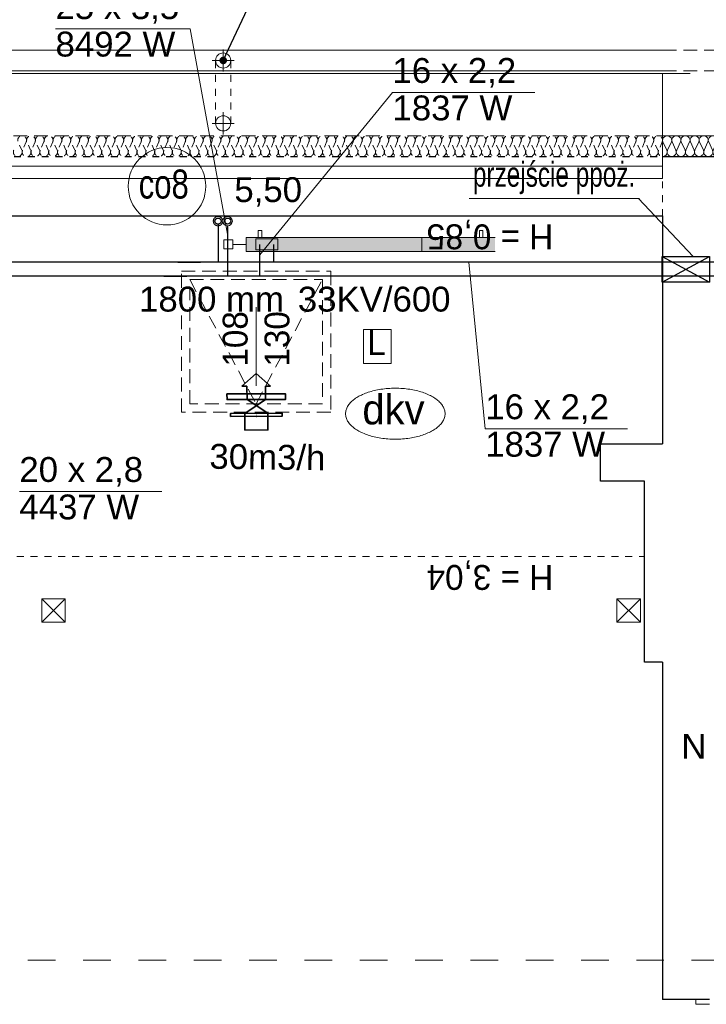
# Model space of a CAD drawing. Header units: millimetres. Extents: x -17429 to 155243, y -2908 to 188569.
# Tile 99 of 113: x 835 to 5800, y 136961 to 144086. Entities that reach past the tile are written whole.
import ezdxf
from ezdxf.lldxf.tags import DXFTag

# ---------------------------------------------------------------- set-up
doc = ezdxf.new("R2010")
doc.units = ezdxf.units.MM
doc.header["$MEASUREMENT"] = 0
for name, pattern in [('Hidden Line', [100, 50, -50]), ('Hidden Line copy', [80, 40, -40]), ('Krawędzie ukryte', [150, 100, -50]), ('PHANTOM', [2.5, 1.25, -0.25, 0.25, -0.25, 0.25, -0.25]), ('Przerywana', [400, 200, -200])]:
    doc.linetypes.add(name, pattern=pattern)
doc.layers.get('0').update_dxf_attribs({"lineweight": 5})
for name, color, linetype in [('#opisy', 7, 'Continuous'), ('#podkład', 252, 'Continuous'), ('Arch ocieplenie', 252, 'Continuous'), ('IS_Armatura_podłączeniowa_grz._dolnozas.', 255, 'SOLID'), ('IS_Armatura_Therm', 7, 'SOLID'), ('IS_Grafika', 7, 'SOLID'), ('IS_Grzejniki_Plan_rzut', 7, 'SOLID'), ('IS_Opisy_działek_Therm', 7, 'SOLID'), ('IS_Powrót', 5, 'DASH'), ('IS_Text_Armatury_Therm', 7, 'Continuous'), ('IS_Text_Odbiornikow_Therm', 7, 'Continuous'), ('IS_Zasilanie', 1, 'SOLID')]:
    doc.layers.add(name, color=color, linetype=linetype)
for name, color, linetype, lineweight in [('#piony', 7, 'Continuous', 5), ('FLUID-EXR.309', 6, 'Continuous', 35), ('INWENT DACH_Nr_Pióra__21', 7, 'Continuous', 13), ('INWENT KONST. DREWNIANA_Nr_Pióra__21', 7, 'Continuous', 13), ('INWENT ODWODNIENIE_Nr_Pióra__21', 252, 'Continuous', 13), ('INWENT OPISY_Nr_Pióra__21', 252, 'Continuous', 13), ('INWENT. DRZWI_Nr_Pióra__21', 7, 'Continuous', 13), ('INWENT. OKNA_Nr_Pióra__21', 7, 'Continuous', 13), ('INWENT.ŚCIANY_Nr_Pióra__1', 252, 'Continuous', 25)]:
    doc.layers.add(name, color=color, linetype=linetype, lineweight=lineweight)
doc.layers.add('arch izolacje_Nr_Pióra__3', color=7, linetype='Continuous', lineweight=13, true_color=0xff6600)
doc.layers.add('Arch ocieplenie_Nr_Pióra__22', color=7, linetype='Continuous', lineweight=9, true_color=0x7f7f7f)
doc.styles.add('ARIAL', font='arial.ttf', dxfattribs={"width": 0.75})
doc.styles.add('GENERATED_STYLE_2', font='txt')
doc.styles.add('MtXpl_Arial', font='txt', dxfattribs={"height": 0.2})
doc.styles.get("Standard").update_dxf_attribs({"font": 'arial.ttf', "bigfont": 'BIGFONT.SHX'})
tags = doc.linetypes.add('DASH', pattern=[15, 10, -5]).pattern_tags.tags
tags[6:7] = [DXFTag(74, 4), DXFTag(75, 0), DXFTag(340, '0'), DXFTag(46, 0.0), DXFTag(50, 0.0), DXFTag(44, 0.0), DXFTag(45, 0.0)]
tags[4:5] = [DXFTag(74, 4), DXFTag(75, 0), DXFTag(340, '0'), DXFTag(46, 0.0), DXFTag(50, 0.0), DXFTag(44, 0.0), DXFTag(45, 0.0)]
tags = doc.linetypes.add('SOLID', pattern=[10, 10, 0]).pattern_tags.tags
tags[6:7] = [DXFTag(74, 4), DXFTag(75, 0), DXFTag(340, '0'), DXFTag(46, 0.0), DXFTag(50, 0.0), DXFTag(44, 0.0), DXFTag(45, 0.0)]
tags[4:5] = [DXFTag(74, 4), DXFTag(75, 0), DXFTag(340, '0'), DXFTag(46, 0.0), DXFTag(50, 0.0), DXFTag(44, 0.0), DXFTag(45, 0.0)]
doc.dimstyles.new('GENERATED_STYLE__6', dxfattribs={"dimtxt": 0.18, "dimasz": 109.44, "dimexe": 0.18, "dimexo": 0.0625, "dimgap": 0.09, "dimtad": 0, "dimtih": 1, "dimtoh": 1, "dimdec": 4, "dimzin": 0, "dimdsep": 46, "dimcen": 0.09, "dimadec": 0, "dimazin": 0, "dimtfac": 1, "dimtdec": 4, "dimtmove": 0, "dimatfit": 3, "dimldrblk": 'ARROWHEAD_11', "dimfxl": 1, "dimtolj": 1, "dimtzin": 0, "dimarcsym": 0})

# ---------------------------------------------------------------- blocks, each defined once
blk = doc.blocks.new('Izolacja cieplna 14_118', base_point=(5484.1, 143095.9))
at = {"layer": 'Arch ocieplenie_Nr_Pióra__22', "linetype": 'Hidden Line copy'}
for p, q in [((850.1, 143140.6), (823.5, 143201.2)), ((882, 143201.2), (855.4, 143140.6)), ((913.9, 143140.6), (887.4, 143201.2)), ((945.9, 143201.2), (919.3, 143140.6)), ((977.8, 143140.6), (951.3, 143201.2)), ((1009.8, 143201.2), (983.2, 143140.6)), ((1041.7, 143140.6), (1015.1, 143201.2)), ((1073.6, 143201.2), (1047.1, 143140.6)), ((1105.6, 143140.6), (1079, 143201.2)), ((1137.5, 143201.2), (1111, 143140.6)), ((1169.5, 143140.6), (1142.9, 143201.2)), ((1201.4, 143201.2), (1174.8, 143140.6)), ((1233.3, 143140.6), (1206.8, 143201.2)), ((1265.3, 143201.2), (1238.7, 143140.6)), ((1297.2, 143140.6), (1270.7, 143201.2)), ((1329.2, 143201.2), (1302.6, 143140.6)), ((1361.1, 143140.6), (1334.5, 143201.2)), ((1393, 143201.2), (1366.5, 143140.6)), ((1425, 143140.6), (1398.4, 143201.2)), ((1456.9, 143201.2), (1430.4, 143140.6)), ((1488.9, 143140.6), (1462.3, 143201.2)), ((1520.8, 143201.2), (1494.2, 143140.6)), ((1552.7, 143140.6), (1526.2, 143201.2)), ((1584.7, 143201.2), (1558.1, 143140.6)), ((1616.6, 143140.6), (1590.1, 143201.2)), ((1648.6, 143201.2), (1622, 143140.6)), ((1680.5, 143140.6), (1653.9, 143201.2)), ((1712.4, 143201.2), (1685.9, 143140.6)), ((1744.4, 143140.6), (1717.8, 143201.2)), ((1776.3, 143201.2), (1749.8, 143140.6)), ((1808.3, 143140.6), (1781.7, 143201.2)), ((1840.2, 143201.2), (1813.6, 143140.6)), ((1872.2, 143140.6), (1845.6, 143201.2)), ((1904.1, 143201.2), (1877.5, 143140.6)), ((1936, 143140.6), (1909.5, 143201.2)), ((1968, 143201.2), (1941.4, 143140.6)), ((1999.9, 143140.6), (1973.3, 143201.2)), ((2031.9, 143201.2), (2005.3, 143140.6)), ((2063.8, 143140.6), (2037.2, 143201.2)), ((2095.7, 143201.2), (2069.2, 143140.6)), ((2127.7, 143140.6), (2101.1, 143201.2)), ((2159.6, 143201.2), (2133, 143140.6)), ((2191.6, 143140.6), (2165, 143201.2)), ((2223.5, 143201.2), (2196.9, 143140.6)), ((2255.4, 143140.6), (2228.9, 143201.2)), ((2287.4, 143201.2), (2260.8, 143140.6)), ((2319.3, 143140.6), (2292.7, 143201.2)), ((2351.3, 143201.2), (2324.7, 143140.6)), ((2383.2, 143140.6), (2356.6, 143201.2)), ((2415.1, 143201.2), (2388.6, 143140.6)), ((2447.1, 143140.6), (2420.5, 143201.2)), ((2479, 143201.2), (2452.4, 143140.6)), ((2511, 143140.6), (2484.4, 143201.2)), ((2542.9, 143201.2), (2516.3, 143140.6)), ((2574.8, 143140.6), (2548.3, 143201.2)), ((2606.8, 143201.2), (2580.2, 143140.6)), ((2638.7, 143140.6), (2612.1, 143201.2)), ((2670.7, 143201.2), (2644.1, 143140.6)), ((2702.6, 143140.6), (2676, 143201.2)), ((2734.5, 143201.2), (2708, 143140.6)), ((2766.5, 143140.6), (2739.9, 143201.2)), ((2798.4, 143201.2), (2771.8, 143140.6)), ((2830.4, 143140.6), (2803.8, 143201.2)), ((2862.3, 143201.2), (2835.7, 143140.6)), ((2894.2, 143140.6), (2867.7, 143201.2)), ((2926.2, 143201.2), (2899.6, 143140.6)), ((2958.1, 143140.6), (2931.5, 143201.2)), ((2990.1, 143201.2), (2963.5, 143140.6)), ((3022, 143140.6), (2995.4, 143201.2)), ((3053.9, 143201.2), (3027.4, 143140.6)), ((3085.9, 143140.6), (3059.3, 143201.2)), ((3117.8, 143201.2), (3091.2, 143140.6)), ((3149.8, 143140.6), (3123.2, 143201.2)), ((3181.7, 143201.2), (3155.1, 143140.6)), ((3213.6, 143140.6), (3187.1, 143201.2)), ((3245.6, 143201.2), (3219, 143140.6)), ((3277.5, 143140.6), (3250.9, 143201.2)), ((3309.5, 143201.2), (3282.9, 143140.6)), ((3341.4, 143140.6), (3314.8, 143201.2)), ((3373.3, 143201.2), (3346.8, 143140.6)), ((3405.3, 143140.6), (3378.7, 143201.2)), ((3437.2, 143201.2), (3410.6, 143140.6)), ((3469.2, 143140.6), (3442.6, 143201.2)), ((3501.1, 143201.2), (3474.5, 143140.6)), ((3533, 143140.6), (3506.5, 143201.2)), ((3565, 143201.2), (3538.4, 143140.6)), ((3596.9, 143140.6), (3570.3, 143201.2)), ((3628.9, 143201.2), (3602.3, 143140.6)), ((3660.8, 143140.6), (3634.2, 143201.2)), ((3692.7, 143201.2), (3666.2, 143140.6)), ((3724.7, 143140.6), (3698.1, 143201.2)), ((3756.6, 143201.2), (3730, 143140.6)), ((3788.6, 143140.6), (3762, 143201.2)), ((3820.5, 143201.2), (3793.9, 143140.6)), ((3852.4, 143140.6), (3825.9, 143201.2)), ((3884.4, 143201.2), (3857.8, 143140.6)), ((3916.3, 143140.6), (3889.7, 143201.2)), ((3948.3, 143201.2), (3921.7, 143140.6)), ((3980.2, 143140.6), (3953.6, 143201.2)), ((4012.1, 143201.2), (3985.6, 143140.6)), ((4044.1, 143140.6), (4017.5, 143201.2)), ((4076, 143201.2), (4049.4, 143140.6)), ((4108, 143140.6), (4081.4, 143201.2)), ((4139.9, 143201.2), (4113.3, 143140.6)), ((4171.8, 143140.6), (4145.3, 143201.2)), ((4203.8, 143201.2), (4177.2, 143140.6)), ((4235.7, 143140.6), (4209.1, 143201.2)), ((4267.7, 143201.2), (4241.1, 143140.6)), ((4299.6, 143140.6), (4273, 143201.2)), ((4331.5, 143201.2), (4305, 143140.6)), ((4363.5, 143140.6), (4336.9, 143201.2)), ((4395.4, 143201.2), (4368.8, 143140.6)), ((4427.4, 143140.6), (4400.8, 143201.2)), ((4459.3, 143201.2), (4432.7, 143140.6)), ((4491.2, 143140.6), (4464.7, 143201.2)), ((4523.2, 143201.2), (4496.6, 143140.6)), ((4555.1, 143140.6), (4528.5, 143201.2)), ((4587.1, 143201.2), (4560.5, 143140.6)), ((4619, 143140.6), (4592.4, 143201.2)), ((4650.9, 143201.2), (4624.4, 143140.6)), ((4682.9, 143140.6), (4656.3, 143201.2)), ((4714.8, 143201.2), (4688.2, 143140.6)), ((4746.8, 143140.6), (4720.2, 143201.2)), ((4778.7, 143201.2), (4752.1, 143140.6)), ((4810.6, 143140.6), (4784.1, 143201.2)), ((4842.6, 143201.2), (4816, 143140.6)), ((4874.5, 143140.6), (4848, 143201.2)), ((4906.5, 143201.2), (4879.9, 143140.6)), ((4938.4, 143140.6), (4911.8, 143201.2)), ((4970.3, 143201.2), (4943.8, 143140.6)), ((5002.3, 143140.6), (4975.7, 143201.2)), ((5034.2, 143201.2), (5007.7, 143140.6)), ((5066.2, 143140.6), (5039.6, 143201.2)), ((5098.1, 143201.2), (5071.5, 143140.6)), ((5130, 143140.6), (5103.5, 143201.2)), ((5162, 143201.2), (5135.4, 143140.6)), ((5193.9, 143140.6), (5167.4, 143201.2)), ((5225.9, 143201.2), (5199.3, 143140.6)), ((5257.8, 143140.6), (5231.2, 143201.2)), ((5289.7, 143201.2), (5263.2, 143140.6)), ((5321.7, 143140.6), (5295.1, 143201.2)), ((5353.6, 143201.2), (5327.1, 143140.6)), ((5385.6, 143140.6), (5359, 143201.2)), ((5417.5, 143201.2), (5390.9, 143140.6)), ((5449.4, 143140.6), (5422.9, 143201.2)), ((5481.4, 143201.2), (5454.8, 143140.6))]:
    blk.add_line(p, q, dxfattribs=at)
for centre, start_param, end_param in [((852.7, 143214), 2.728799, 6.695979), ((916.6, 143214), 2.728799, 6.695979), ((980.5, 143214), 2.728799, 6.695979), ((1044.4, 143214), 2.728799, 6.695979), ((1108.3, 143214), 2.728799, 6.695979), ((1172.1, 143214), 2.728799, 6.695979), ((1236, 143214), 2.728799, 6.695979), ((1299.9, 143214), 2.728799, 6.695979), ((1363.8, 143214), 2.728799, 6.695979), ((1427.7, 143214), 2.728799, 6.695979), ((1491.6, 143214), 2.728799, 6.695979), ((1555.4, 143214), 2.728799, 6.695979), ((1619.3, 143214), 2.728799, 6.695979), ((1683.2, 143214), 2.728799, 6.695979), ((1747.1, 143214), 2.728799, 6.695979), ((1811, 143214), 2.728799, 6.695979), ((1874.8, 143214), 2.728799, 6.695979), ((1938.7, 143214), 2.728799, 6.695979), ((2002.6, 143214), 2.728799, 6.695979), ((2066.5, 143214), 2.728799, 6.695979), ((2130.4, 143214), 2.728799, 6.695979), ((2194.2, 143214), 2.728799, 6.695979), ((2258.1, 143214), 2.728799, 6.695979), ((2322, 143214), 2.728799, 6.695979), ((2385.9, 143214), 2.728799, 6.695979), ((2449.8, 143214), 2.728799, 6.695979), ((2513.6, 143214), 2.728799, 6.695979), ((2577.5, 143214), 2.728799, 6.695979), ((2641.4, 143214), 2.728799, 6.695979), ((2705.3, 143214), 2.728799, 6.695979), ((2769.2, 143214), 2.728799, 6.695979), ((2833, 143214), 2.728799, 6.695979), ((2896.9, 143214), 2.728799, 6.695979), ((2960.8, 143214), 2.728799, 6.695979), ((3024.7, 143214), 2.728799, 6.695979), ((3088.6, 143214), 2.728799, 6.695979), ((3152.4, 143214), 2.728799, 6.695979), ((3216.3, 143214), 2.728799, 6.695979), ((3280.2, 143214), 2.728799, 6.695979), ((3344.1, 143214), 2.728799, 6.695979), ((3408, 143214), 2.728799, 6.695979), ((3471.8, 143214), 2.728799, 6.695979), ((3535.7, 143214), 2.728799, 6.695979), ((3599.6, 143214), 2.728799, 6.695979), ((3663.5, 143214), 2.728799, 6.695979), ((3727.4, 143214), 2.728799, 6.695979), ((3791.2, 143214), 2.728799, 6.695979), ((3855.1, 143214), 2.728799, 6.695979), ((3919, 143214), 2.728799, 6.695979), ((3982.9, 143214), 2.728799, 6.695979), ((4046.8, 143214), 2.728799, 6.695979), ((4110.6, 143214), 2.728799, 6.695979), ((4174.5, 143214), 2.728799, 6.695979), ((4238.4, 143214), 2.728799, 6.695979), ((4302.3, 143214), 2.728799, 6.695979), ((4366.2, 143214), 2.728799, 6.695979), ((4430, 143214), 2.728799, 6.695979), ((4493.9, 143214), 2.728799, 6.695979), ((4557.8, 143214), 2.728799, 6.695979), ((4621.7, 143214), 2.728799, 6.695979), ((4685.6, 143214), 2.728799, 6.695979), ((4749.4, 143214), 2.728799, 6.695979), ((4813.3, 143214), 2.728799, 6.695979), ((4877.2, 143214), 2.728799, 6.695979), ((4941.1, 143214), 2.728799, 6.695979), ((5005, 143214), 2.728799, 6.695979), ((5068.8, 143214), 2.728799, 6.695979), ((5132.7, 143214), 2.728799, 6.695979), ((5196.6, 143214), 2.728799, 6.695979), ((5260.5, 143214), 2.728799, 6.695979), ((5324.4, 143214), 2.728799, 6.695979), ((5388.2, 143214), 2.728799, 6.695979), ((5452.1, 143214), 2.728799, 6.695979), ((820.8, 143127.8), 5.870392, 9.837571), ((884.7, 143127.8), 5.870392, 9.837571), ((948.6, 143127.8), 5.870392, 9.837571), ((1012.4, 143127.8), 5.870392, 9.837571), ((1076.3, 143127.8), 5.870392, 9.837571), ((1140.2, 143127.8), 5.870392, 9.837571), ((1204.1, 143127.8), 5.870392, 9.837571), ((1268, 143127.8), 5.870392, 9.837571), ((1331.9, 143127.8), 5.870392, 9.837571), ((1395.7, 143127.8), 5.870392, 9.837571), ((1459.6, 143127.8), 5.870392, 9.837571), ((1523.5, 143127.8), 5.870392, 9.837571), ((1587.4, 143127.8), 5.870392, 9.837571), ((1651.3, 143127.8), 5.870392, 9.837571), ((1715.1, 143127.8), 5.870392, 9.837571), ((1779, 143127.8), 5.870392, 9.837571), ((1842.9, 143127.8), 5.870392, 9.837571), ((1906.8, 143127.8), 5.870392, 9.837571), ((1970.7, 143127.8), 5.870392, 9.837571), ((2034.5, 143127.8), 5.870392, 9.837571), ((2098.4, 143127.8), 5.870392, 9.837571), ((2162.3, 143127.8), 5.870392, 9.837571), ((2226.2, 143127.8), 5.870392, 9.837571), ((2290.1, 143127.8), 5.870392, 9.837571), ((2353.9, 143127.8), 5.870392, 9.837571), ((2417.8, 143127.8), 5.870392, 9.837571), ((2481.7, 143127.8), 5.870392, 9.837571), ((2545.6, 143127.8), 5.870392, 9.837571), ((2609.5, 143127.8), 5.870392, 9.837571), ((2673.3, 143127.8), 5.870392, 9.837571), ((2737.2, 143127.8), 5.870392, 9.837571), ((2801.1, 143127.8), 5.870392, 9.837571), ((2865, 143127.8), 5.870392, 9.837571), ((2928.9, 143127.8), 5.870392, 9.837571), ((2992.7, 143127.8), 5.870392, 9.837571), ((3056.6, 143127.8), 5.870392, 9.837571), ((3120.5, 143127.8), 5.870392, 9.837571), ((3184.4, 143127.8), 5.870392, 9.837571), ((3248.3, 143127.8), 5.870392, 9.837571), ((3312.1, 143127.8), 5.870392, 9.837571), ((3376, 143127.8), 5.870392, 9.837571), ((3439.9, 143127.8), 5.870392, 9.837571), ((3503.8, 143127.8), 5.870392, 9.837571), ((3567.7, 143127.8), 5.870392, 9.837571), ((3631.5, 143127.8), 5.870392, 9.837571), ((3695.4, 143127.8), 5.870392, 9.837571), ((3759.3, 143127.8), 5.870392, 9.837571), ((3823.2, 143127.8), 5.870392, 9.837571), ((3887.1, 143127.8), 5.870392, 9.837571), ((3950.9, 143127.8), 5.870392, 9.837571), ((4014.8, 143127.8), 5.870392, 9.837571), ((4078.7, 143127.8), 5.870392, 9.837571), ((4142.6, 143127.8), 5.870392, 9.837571), ((4206.5, 143127.8), 5.870392, 9.837571), ((4270.3, 143127.8), 5.870392, 9.837571), ((4334.2, 143127.8), 5.870392, 9.837571), ((4398.1, 143127.8), 5.870392, 9.837571), ((4462, 143127.8), 5.870392, 9.837571), ((4525.9, 143127.8), 5.870392, 9.837571), ((4589.7, 143127.8), 5.870392, 9.837571), ((4653.6, 143127.8), 5.870392, 9.837571), ((4717.5, 143127.8), 5.870392, 9.837571), ((4781.4, 143127.8), 5.870392, 9.837571), ((4845.3, 143127.8), 5.870392, 9.837571), ((4909.1, 143127.8), 5.870392, 9.837571), ((4973, 143127.8), 5.870392, 9.837571), ((5036.9, 143127.8), 5.870392, 9.837571), ((5100.8, 143127.8), 5.870392, 9.837571), ((5164.7, 143127.8), 5.870392, 9.837571), ((5228.5, 143127.8), 5.870392, 9.837571), ((5292.4, 143127.8), 5.870392, 9.837571), ((5356.3, 143127.8), 5.870392, 9.837571), ((5420.2, 143127.8), 5.870392, 9.837571), ((5484.1, 143127.8), 5.870392, 7.853982)]:
    blk.add_ellipse(centre, major_axis=(-31.9, 0), ratio=0.998796, start_param=start_param, end_param=end_param, dxfattribs=at)
blk = doc.blocks.new('Izolacja cieplna 14_119', base_point=(6079.1, 143095.9))
at = {"layer": 'Arch ocieplenie_Nr_Pióra__22', "linetype": 'Continuous'}
for p, q in [((5514.3, 143140.6), (5486.8, 143201.2)), ((5547.4, 143201.2), (5519.9, 143140.6)), ((5580.5, 143140.6), (5553, 143201.2)), ((5613.5, 143201.2), (5586, 143140.6)), ((5646.6, 143140.6), (5619.1, 143201.2)), ((5679.6, 143201.2), (5652.1, 143140.6)), ((5712.7, 143140.6), (5685.2, 143201.2)), ((5745.7, 143201.2), (5718.2, 143140.6)), ((5778.8, 143140.6), (5751.3, 143201.2)), ((5811.8, 143201.2), (5784.3, 143140.6)), ((5844.9, 143140.6), (5817.4, 143201.2)), ((5878, 143201.2), (5850.5, 143140.6)), ((5911, 143140.6), (5883.5, 143201.2)), ((5944.1, 143201.2), (5916.6, 143140.6)), ((5977.1, 143140.6), (5949.6, 143201.2)), ((6010.2, 143201.2), (5982.7, 143140.6)), ((6043.2, 143140.6), (6015.7, 143201.2)), ((6076.3, 143201.2), (6048.8, 143140.6))]:
    blk.add_line(p, q, dxfattribs=at)
for centre, start_param, end_param in [((5517.1, 143214), 2.728799, 6.695979), ((5583.2, 143214), 2.728799, 6.695979), ((5649.3, 143214), 2.728799, 6.695979), ((5715.5, 143214), 2.728799, 6.695979), ((5781.6, 143214), 2.728799, 6.695979), ((5847.7, 143214), 2.728799, 6.695979), ((5913.8, 143214), 2.728799, 6.695979), ((5979.9, 143214), 2.728799, 6.695979), ((6046, 143214), 2.728799, 6.695979), ((5484.1, 143127.8), 1.570796, 3.554385), ((5550.2, 143127.8), 5.870392, 9.837571), ((5616.3, 143127.8), 5.870392, 9.837571), ((5682.4, 143127.8), 5.870392, 9.837571), ((5748.5, 143127.8), 5.870392, 9.837571), ((5814.6, 143127.8), 5.870392, 9.837571), ((5880.7, 143127.8), 5.870392, 9.837571), ((5946.8, 143127.8), 5.870392, 9.837571), ((6013, 143127.8), 5.870392, 9.837571), ((6079.1, 143127.8), 5.870392, 7.853982)]:
    blk.add_ellipse(centre, major_axis=(-33.1, 0), ratio=0.965094, start_param=start_param, end_param=end_param, dxfattribs=at)
blk = doc.blocks.new('ARROWHEAD_11')
at = {"color": 0, "linetype": 'Continuous', "lineweight": 0}
blk.add_line((0, 0), (-1, 0), dxfattribs=at)
at = {"color": 0, "linetype": 'Continuous', "lineweight": 0, "const_width": 0.25, "flags": 128}
blk.add_lwpolyline([(-0.125, 0, 1), (0.125, 0, 1)], format="xyb", close=True, dxfattribs=at)
blk = doc.blocks.new('hg')
at = {"layer": 'FLUID-EXR.309', "color": 7}
for p, q in [((17736.9, 124343.3), (17844.7, 124488.1)), ((17745.9, 124510.2), (17837.5, 124354.6)), ((17844.7, 124488.1), (17940.6, 124483)), ((17942.6, 124520), (17940.6, 124483)), ((18029.8, 124411.2), (17942.6, 124520)), ((17931.4, 124312.3), (18029.8, 124411.2)), ((17837.5, 124354.6), (17933.4, 124349.4)), ((17933.4, 124349.4), (17931.4, 124312.3))]:
    blk.add_line(p, q, dxfattribs=at)
for points in [[(17893.7, 124630.3), (17870.9, 124207.9), (17829.7, 124210.2), (17852.4, 124632.6)], [(17730.2, 124614.3), (17710.1, 124241.5), (17731.4, 124240.4), (17751.5, 124613.1)], [(17745.9, 124510.2), (17625.4, 124516.7), (17616.4, 124349.8), (17736.9, 124343.3)]]:
    blk.add_lwpolyline(points, close=True, dxfattribs=at)
for p in [(17720.1, 124427.9), (17741.4, 124426.7), (17710.1, 124241.5), (17731.4, 124240.4)]:
    blk.add_point(p, dxfattribs=at)
blk = doc.blocks.new('piwnica')
at = {"layer": 'arch izolacje_Nr_Pióra__3', "color": 252, "linetype": 'Krawędzie ukryte'}
blk.add_line((-11060.9, 143245.9), (5484.1, 143245.9), dxfattribs=at)
at = {"layer": 'arch izolacje_Nr_Pióra__3', "color": 252, "linetype": 'Continuous'}
blk.add_line((5484.1, 143245.9), (11334.1, 143245.9), dxfattribs=at)
at = {"layer": 'INWENT DACH_Nr_Pióra__21', "color": 252, "linetype": 'Continuous'}
for p, q in [((-11505.9, 143865.9), (5484.1, 143865.9)), ((-11505.9, 143715.9), (5484.1, 143715.9)), ((-11505.9, 143695.9), (5484.1, 143695.9)), ((5484.1, 142935.9), (5484.1, 143695.9)), ((-11505.9, 143025.9), (5484.1, 143025.9)), ((-11505.9, 142935.9), (5484.1, 142935.9))]:
    blk.add_line(p, q, dxfattribs=at)
at = {"layer": 'INWENT DACH_Nr_Pióra__21', "color": 252, "linetype": 'Krawędzie ukryte'}
for p, q in [((5484.1, 143865.9), (11334.1, 143865.9)), ((5484.1, 143715.9), (11334.1, 143715.9))]:
    blk.add_line(p, q, dxfattribs=at)
at = {"layer": 'INWENT DACH_Nr_Pióra__21', "color": 252, "linetype": 'Przerywana'}
for p, q in [((5484.1, 143695.9), (11334.1, 143695.9)), ((-11505.9, 137280.9), (32584.1, 137280.9))]:
    blk.add_line(p, q, dxfattribs=at)
at = {"layer": 'INWENT DACH_Nr_Pióra__21', "color": 252, "linetype": 'Hidden Line'}
for p, q in [((5484.1, 142665.9), (5484.1, 142935.9)), ((-10585.9, 140200.9), (5354.1, 140200.9))]:
    blk.add_line(p, q, dxfattribs=at)
at = {"layer": 'INWENT KONST. DREWNIANA_Nr_Pióra__21', "color": 252, "linetype": 'Continuous'}
for p, q in [((994.1, 139895.9), (1164.1, 139895.9)), ((994.1, 139725.9), (994.1, 139895.9)), ((994.1, 139725.9), (1164.1, 139895.9)), ((994.1, 139895.9), (1164.1, 139725.9)), ((1164.1, 139895.9), (1164.1, 139725.9)), ((5154.1, 139895.9), (5324.1, 139895.9)), ((5154.1, 139725.9), (5154.1, 139895.9)), ((5154.1, 139725.9), (5324.1, 139895.9)), ((5154.1, 139895.9), (5324.1, 139725.9)), ((5324.1, 139895.9), (5324.1, 139725.9)), ((1164.1, 139725.9), (994.1, 139725.9)), ((5324.1, 139725.9), (5154.1, 139725.9))]:
    blk.add_line(p, q, dxfattribs=at)
at = {"layer": 'INWENT ODWODNIENIE_Nr_Pióra__21', "color": 252, "linetype": 'Continuous'}
for p, q in [((2306.6, 143870.9), (2306.6, 143710.9)), ((2226.6, 143790.9), (2386.6, 143790.9)), ((2306.6, 143415.9), (2306.6, 143255.9)), ((2226.6, 143335.9), (2386.6, 143335.9))]:
    blk.add_line(p, q, dxfattribs=at)
at = {"layer": 'INWENT ODWODNIENIE_Nr_Pióra__21', "color": 252, "linetype": 'Hidden Line'}
for p, q in [((2251.6, 143335.9), (2251.6, 143790.9)), ((2361.6, 143335.9), (2361.6, 143790.9))]:
    blk.add_line(p, q, dxfattribs=at)
at = {"layer": 'INWENT ODWODNIENIE_Nr_Pióra__21', "color": 252, "linetype": 'Continuous'}
for centre in [(2306.6, 143790.9), (2306.6, 143335.9)]:
    blk.add_circle(centre, 55, dxfattribs=at)
at = {"layer": 'INWENT OPISY_Nr_Pióra__21', "color": 252, "linetype": 'Continuous'}
blk.add_line((2544.1, 141435.9), (2544.1, 142005.9), dxfattribs=at)
at = {"layer": 'INWENT. DRZWI_Nr_Pióra__21', "color": 252, "linetype": 'Continuous'}
for p, q in [((5724.1, 136960.9), (5724.1, 136995.9)), ((5824.1, 136960.9), (5724.1, 136960.9))]:
    blk.add_line(p, q, dxfattribs=at)
at = {"layer": 'INWENT. OKNA_Nr_Pióra__21', "color": 252, "linetype": 'Krawędzie ukryte'}
for p, q in [((2004.1, 141245.9), (2004.1, 142265.9)), ((2004.1, 142265.9), (3084.1, 142265.9)), ((3084.1, 142265.9), (3084.1, 141245.9)), ((2064.1, 142205.9), (2544.1, 141305.9)), ((2064.1, 141305.9), (2064.1, 142205.9)), ((2064.1, 142205.9), (3024.1, 142205.9)), ((2544.1, 141305.9), (3024.1, 142205.9)), ((3024.1, 142205.9), (3024.1, 141305.9)), ((3024.1, 141305.9), (2064.1, 141305.9)), ((3084.1, 141245.9), (2004.1, 141245.9))]:
    blk.add_line(p, q, dxfattribs=at)
at = {"layer": 'INWENT.ŚCIANY_Nr_Pióra__1', "color": 252, "linetype": 'Hidden Line'}
blk.add_line((-10905.9, 143095.9), (5484.1, 143095.9), dxfattribs=at)
at = {"layer": 'INWENT.ŚCIANY_Nr_Pióra__1', "color": 252, "linetype": 'Continuous'}
for p, q in [((5484.1, 143095.9), (6059.1, 143095.9)), ((-6375.9, 142665.9), (5484.1, 142665.9)), ((5484.1, 142665.9), (5484.1, 141015.9)), ((5034.1, 140745.9), (5034.1, 141015.9)), ((5034.1, 141015.9), (5484.1, 141015.9)), ((5354.1, 140745.9), (5034.1, 140745.9)), ((5354.1, 139435.9), (5354.1, 140745.9)), ((5484.1, 139435.9), (5354.1, 139435.9)), ((5484.1, 139435.9), (5484.1, 136995.9)), ((5824.1, 136995.9), (5484.1, 136995.9))]:
    blk.add_line(p, q, dxfattribs=at)
at = {"layer": 'Arch ocieplenie', "color": 252, "linetype": 'Hidden Line copy', "lineweight": 9}
blk.add_blockref('Izolacja cieplna 14_118', (5484.1, 143095.9), dxfattribs=at)
at = {"layer": 'Arch ocieplenie', "color": 252, "linetype": 'Continuous', "lineweight": 9}
blk.add_blockref('Izolacja cieplna 14_119', (6079.1, 143095.9), dxfattribs=at)
at = {"layer": 'INWENT OPISY_Nr_Pióra__21', "color": 252, "linetype": 'Continuous', "char_height": 180, "attachment_point": 2, "rotation": 180, "style": 'GENERATED_STYLE_2'}
for s, insert in [('{H = 0,85}', (4235.2, 142425)), ('{H = 3,04}', (4235.2, 139960))]:
    blk.add_mtext(s, dxfattribs=dict(at, insert=insert))
at = {"layer": 'INWENT OPISY_Nr_Pióra__21', "color": 252, "linetype": 'Continuous', "insert": (2302.9, 141775.9), "char_height": 180, "width": 1346.334, "attachment_point": 2, "rotation": 90, "line_spacing_factor": 1.008452, "style": 'GENERATED_STYLE_2'}
blk.add_mtext('{108\\P130}', dxfattribs=at)
at = {"layer": 'INWENT OPISY_Nr_Pióra__21', "color": 252, "linetype": 'Continuous', "annotation_type": 0, "has_hookline": 1, "hookline_direction": 0, "text_width": 394.3}
blk.add_leader([(2306.6, 143790.9), (3120.9, 145534.7), (3751.6, 145535.6)], dimstyle='GENERATED_STYLE__6', dxfattribs=at)

msp = doc.modelspace()

# ---------------------------------------------------------------- linework, layer by layer
at = {"layer": '#piony', "color": 7}
msp.add_circle((1900.1, 142880.6), 280.2, dxfattribs=at)
at = {"color": 1, "lineweight": 30}
for p, q in [((5482.1, 142187.1), (5824.1, 142372.1)), ((5482.1, 142372.1), (5824.1, 142187.1))]:
    msp.add_line(p, q, dxfattribs=at)
msp.add_lwpolyline([(5482.1, 142372.1), (5824.1, 142372.1), (5824.1, 142187.1), (5482.1, 142187.1)], close=True, dxfattribs=at)
at = {"layer": 'IS_Armatura_podłączeniowa_grz._dolnozas.', "color": 7, "lineweight": 0, "ltscale": 10}
for p, q in [((2702.5, 142499.4), (2542.5, 142499.4)), ((2542.5, 142499.4), (2542.5, 142419.4)), ((2702.5, 142419.4), (2702.5, 142499.4)), ((2542.5, 142419.4), (2702.5, 142419.4))]:
    msp.add_line(p, q, dxfattribs=at)
at = {"layer": 'IS_Armatura_Therm', "color": 7, "lineweight": 0, "ltscale": 10}
for p, q in [((2375, 142491.9), (2310, 142491.9)), ((2310, 142491.9), (2310, 142426.9)), ((2375, 142426.9), (2375, 142491.9)), ((2472.5, 142459.4), (2375, 142459.4)), ((2310, 142426.9), (2375, 142426.9))]:
    msp.add_line(p, q, dxfattribs=at)
at = {"layer": 'IS_Grafika', "color": 7, "lineweight": 5, "ltscale": 10}
for p, q in [((3521.9, 141843.4), (3321.7, 141843.4)), ((3321.7, 141843.4), (3321.7, 141599.1)), ((3521.9, 141599.1), (3521.9, 141843.4)), ((3321.7, 141599.1), (3521.9, 141599.1))]:
    msp.add_line(p, q, dxfattribs=at)
for points, knots in [([(3551.1, 141419.3), (3533.4, 141419.3), (3498.6, 141418.1), (3447.9, 141412.3), (3400.1, 141403), (3355.9, 141390.5), (3315.7, 141375.1), (3280.1, 141357), (3249.6, 141336.5), (3224.7, 141313.8), (3205.9, 141289.1), (3194, 141262.5), (3191.3, 141243.7), (3191.3, 141234.5)], [0, 0, 0, 0, 53.206774, 104.286131, 152.960622, 198.951577, 242.000697, 281.900205, 318.538128, 351.968842, 382.520946, 410.942343, 438.528187, 438.528187, 438.528187, 438.528187]), ([(3910.9, 141234.5), (3910.9, 141243.7), (3908.2, 141262.5), (3896.3, 141289.1), (3877.5, 141313.8), (3852.6, 141336.5), (3822.1, 141357), (3786.5, 141375.1), (3746.3, 141390.5), (3702.1, 141403), (3654.3, 141412.3), (3603.6, 141418.1), (3568.8, 141419.3), (3551.1, 141419.3)], [0, 0, 0, 0, 27.585844, 56.00724, 86.559344, 119.990058, 156.627982, 196.52749, 239.576609, 285.567565, 334.242055, 385.321413, 438.528187, 438.528187, 438.528187, 438.528187]), ([(3191.3, 141234.5), (3191.3, 141225.4), (3194, 141206.6), (3205.9, 141180), (3224.7, 141155.3), (3249.6, 141132.6), (3280.1, 141112.1), (3315.7, 141094), (3355.9, 141078.6), (3400.1, 141066.1), (3447.9, 141056.8), (3498.6, 141051), (3533.4, 141049.7), (3551.1, 141049.7)], [0, 0, 0, 0, 27.585844, 56.00724, 86.559344, 119.990058, 156.627982, 196.52749, 239.576609, 285.567565, 334.242055, 385.321413, 438.528187, 438.528187, 438.528187, 438.528187]), ([(3551.1, 141049.7), (3568.8, 141049.7), (3603.6, 141051), (3654.3, 141056.8), (3702.1, 141066.1), (3746.3, 141078.6), (3786.5, 141094), (3822.1, 141112.1), (3852.6, 141132.6), (3877.5, 141155.3), (3896.3, 141180), (3908.2, 141206.6), (3910.9, 141225.4), (3910.9, 141234.5)], [0, 0, 0, 0, 53.206774, 104.286131, 152.960622, 198.951577, 242.000697, 281.900205, 318.538128, 351.968842, 382.520946, 410.942343, 438.528187, 438.528187, 438.528187, 438.528187])]:
    msp.add_open_spline(points, degree=3, knots=knots, dxfattribs=at)
at = {"layer": 'IS_Grzejniki_Plan_rzut', "color": 252, "lineweight": 0, "ltscale": 10}
for p, q in [((4272.5, 142509.4), (2472.5, 142509.4)), ((2472.5, 142509.4), (2472.5, 142409.4)), ((2560, 142509.4), (2560, 142559.4)), ((2560, 142559.4), (2585, 142559.4)), ((2585, 142559.4), (2585, 142509.4)), ((3742.6, 142409.4), (3742.6, 142509.4)), ((4185, 142559.4), (4160, 142559.4)), ((4160, 142559.4), (4160, 142509.4)), ((4185, 142509.4), (4185, 142559.4)), ((2472.5, 142409.4), (4272.5, 142409.4))]:
    msp.add_line(p, q, dxfattribs=at)
at = {"layer": 'IS_Grzejniki_Plan_rzut', "color": 252, "linetype": 'Continuous', "lineweight": 0, "ltscale": 10, "extrusion": (0, 0, -1)}
for points in [[(-4272.5, 142409.4), (-2472.5, 142509.4), (-2472.5, 142409.4)], [(-2472.5, 142509.4), (-4272.5, 142409.4), (-4272.5, 142509.4)]]:
    msp.add_solid(points, dxfattribs=at)
at = {"layer": 'IS_Opisy_działek_Therm', "color": 7, "lineweight": 5, "ltscale": 10}
for p, q in [((1093.9, 144020.9), (2068.6, 144020.9)), ((2338.6, 142533.4), (2068.6, 144020.9)), ((2572.5, 142383.4), (3530.6, 143559)), ((3530.6, 143559), (4560.6, 143559)), ((4082.7, 142330.5), (4201.3, 141125.4)), ((4201.3, 141125.4), (5231.3, 141125.4)), ((832.5, 140671.5), (1862.5, 140671.5))]:
    msp.add_line(p, q, dxfattribs=at)
at = {"layer": 'IS_Opisy_działek_Therm', "color": 1, "lineweight": 5, "ltscale": 10}
for p, q in [((5316.3, 142792.1), (4086.3, 142792.1)), ((5705.3, 142372.1), (5309.5, 142792.1))]:
    msp.add_line(p, q, dxfattribs=at)
at = {"layer": 'IS_Powrót', "color": 5, "lineweight": 30, "ltscale": 20}
for p, q in [((2338.6, 142594.5), (2338.6, 142230.5)), ((2572.5, 142230.5), (2572.5, 142459.4)), ((1877.8, 142230.5), (-307.6, 142230.5)), ((1877.8, 142230.5), (2042.6, 142230.5)), ((6015.2, 142230.5), (1877.8, 142230.5))]:
    msp.add_line(p, q, dxfattribs=at)
at = {"layer": 'IS_Powrót', "color": 5, "lineweight": 0, "ltscale": 20}
msp.add_circle((2338.6, 142628.5), 34.1, dxfattribs=at)
at = {"layer": 'IS_Powrót', "color": 5, "lineweight": 30, "ltscale": 20}
msp.add_circle((2338.6, 142628.5), 22.1, dxfattribs=at)
at = {"layer": 'IS_Zasilanie', "color": 1, "lineweight": 30, "ltscale": 10}
for p, q in [((2269.8, 142606.3), (2269.8, 142330.9)), ((2672.5, 142330.5), (2672.5, 142459.4)), ((1977.8, 142330.5), (-407.6, 142330.5)), ((1977.8, 142330.5), (2142.6, 142330.5)), ((6115.2, 142330.5), (1977.8, 142330.5))]:
    msp.add_line(p, q, dxfattribs=at)
at = {"layer": 'IS_Zasilanie', "color": 1, "linetype": 'PHANTOM', "lineweight": 0, "ltscale": 250}
msp.add_circle((2269.1, 142628.4), 34.1, dxfattribs=at)
at = {"layer": 'IS_Zasilanie', "color": 1, "linetype": 'PHANTOM', "lineweight": 30, "ltscale": 250}
msp.add_circle((2269.1, 142628.4), 22.1, dxfattribs=at)

# ---------------------------------------------------------------- block references
at = {"layer": '#podkład'}
msp.add_blockref('piwnica', (0, 0), dxfattribs=at)
at = {"color": 2, "rotation": 93.3538706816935}
msp.add_blockref('hg', (127797.6, 130805.9), dxfattribs=at)

# ---------------------------------------------------------------- texts
at = {"layer": '#opisy', "color": 7, "lineweight": 0, "style": 'ARIAL'}
msp.add_text('30m3/h', height=180, rotation=359.21724, dxfattribs=at).set_placement((2205.8, 140836.8, 139.7))
at = {"layer": 'IS_Grafika', "color": 7, "lineweight": 5, "ltscale": 10, "style": 'MtXpl_Arial', "width": 0.8}
msp.add_text('co8', height=210, dxfattribs=at).set_placement((1695.5, 142791.6))
at = {"layer": 'IS_Grafika', "color": 7, "lineweight": 5, "ltscale": 10, "style": 'MtXpl_Arial'}
for s, height, p in [('L', 180, (3347.3, 141659.6)), ('dkv', 216, (3313.2, 141157.5))]:
    msp.add_text(s, height=height, dxfattribs=at).set_placement(p)
at = {"layer": 'IS_Opisy_działek_Therm', "color": 7, "lineweight": 5, "ltscale": 10, "char_height": 180}
for s, insert, attachment_point in [('\\fArial|b0|i0;25 x 3,5', (1093.9, 144056.9), 7), ('\\fArial|b0|i0;8492 W', (1093.9, 143999.3), 1), ('\\fArial|b0|i0;16 x 2,2', (3530.6, 143595), 7), ('\\fArial|b0|i0;1837 W', (3530.6, 143537.4), 1), ('\\fArial|b0|i0;16 x 2,2', (4201.3, 141161.4), 7), ('\\fArial|b0|i0;1837 W', (4201.3, 141103.8), 1), ('\\fArial|b0|i0;20 x 2,8', (832.5, 140707.5), 7), ('\\fArial|b0|i0;4437 W', (832.5, 140649.9), 1)]:
    msp.add_mtext(s, dxfattribs=dict(at, insert=insert, attachment_point=attachment_point))
at = {"layer": 'IS_Opisy_działek_Therm', "color": 1, "lineweight": 5, "ltscale": 10, "insert": (5286.2, 142823), "char_height": 180, "attachment_point": 9}
msp.add_mtext('\\fArial|b0|i0;\\W0.7;przej\\fArial|b0|i0|c238;ście ppoż.', dxfattribs=at)
at = {"layer": 'IS_Text_Armatury_Therm', "color": 7, "linetype": 'SOLID', "ltscale": 10, "char_height": 180}
for s, insert, attachment_point in [('\\fArial|b0|i0;5,50  ', (2387.2, 142732.7), 7), ('\\fArial|b0|i0;N  ', (5800.8, 138738.1), 9)]:
    msp.add_mtext(s, dxfattribs=dict(at, insert=insert, attachment_point=attachment_point))
at = {"layer": 'IS_Text_Odbiornikow_Therm', "color": 7, "linetype": 'SOLID', "ltscale": 10, "char_height": 180}
for s, insert, attachment_point in [('\\fArial|b0|i0;1800 mm', (2746.1, 142153.8), 3), ('\\fArial|b0|i0;33KV/600', (2846.1, 142153.8), 1)]:
    msp.add_mtext(s, dxfattribs=dict(at, insert=insert, attachment_point=attachment_point))

doc.saveas('drawing.dxf')
